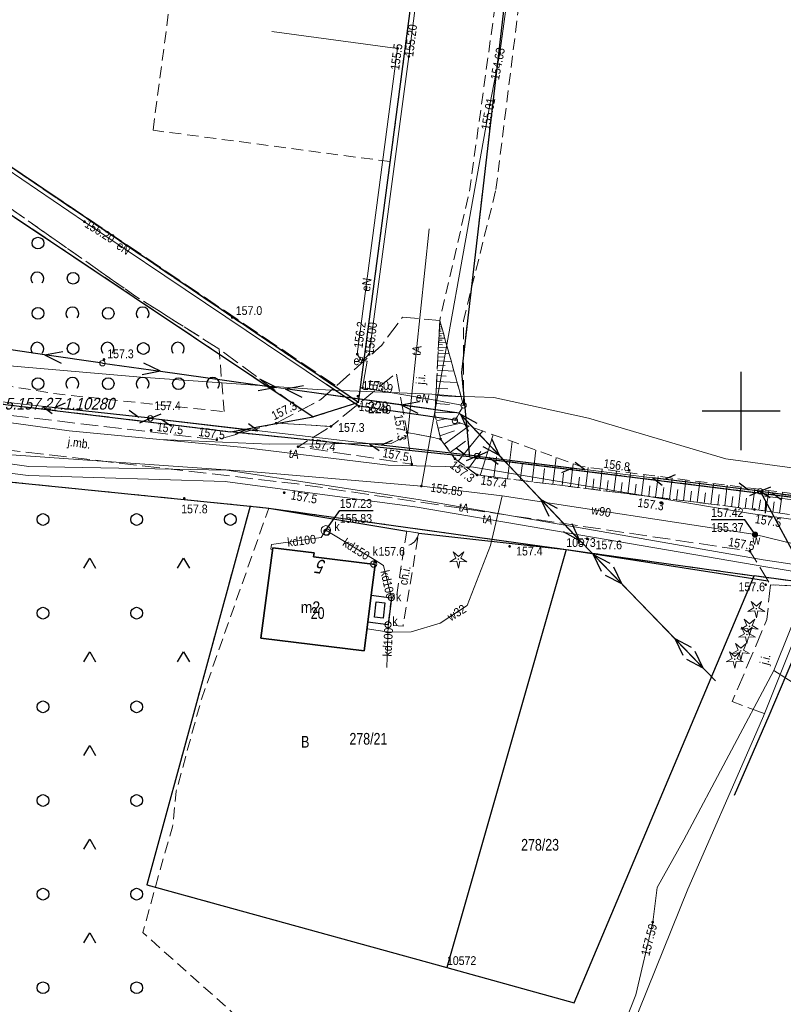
# Model space of a CAD drawing. Header units: metres. Extents: x 5548743 to 5556416, y 5707500 to 5714000.
# Tile 72 of 203: x 5554908 to 5555005, y 5709124 to 5709250. Entities that reach past the tile are written whole.
import ezdxf
from ezdxf.enums import TextEntityAlignment as Align

# ---------------------------------------------------------------- set-up
doc = ezdxf.new("R2010")
doc.units = ezdxf.units.M
doc.header["$MEASUREMENT"] = 0
for name, pattern in [('1.5_0.75', [2.25, 1.5, -0.75]), ('2.25_0.75', [3, 2.25, -0.75]), ('219-1000', [0]), ('otof_1000', [0]), ('suep_nn_1000', [0]), ('supp_1000', [1.25, 0.625, -0.625]), ('sutp_1000', [0])]:
    doc.linetypes.add(name, pattern=pattern)
doc.layers.get('0').update_dxf_attribs({"color": 2, "linetype": 'CONTINUOUS', "lineweight": 5})
for name, color, linetype in [('000 Inne (niezydentyfikowane)', 7, 'CONTINUOUS'), ('202-punkt graniczny-Atr104', 7, 'CONTINUOUS'), ('210-oznaczenie konturu użytku gruntowego', 7, 'CONTINUOUS'), ('211-numer działki ewidencyjnej', 7, 'CONTINUOUS'), ('217-kontur klasyfikacyjny', 7, 'CONTINUOUS'), ('218-kontur użytku gruntowego', 7, 'CONTINUOUS'), ('219-działka ewidencyjna', 7, 'CONTINUOUS'), ('238-Punkt adresowy budynku', 7, 'CONTINUOUS'), ('312-budynek ewidencyjny', 7, 'CONTINUOUS'), ('312-oznaczenie budynku ewidencyjnego', 7, 'CONTINUOUS'), ('312-oznaczenie budynku ewidencyjnego-Atr117', 7, 'CONTINUOUS'), ('chodnik', 7, 'CONTINUOUS'), ('chodnik-Atr17', 7, 'CONTINUOUS'), ('drzewo iglaste', 7, 'CONTINUOUS'), ('elektroenergetyczne urządzenie techniczne', 7, 'CONTINUOUS'), ('elektroenergetyczne urządzenie techniczne-Atr17', 7, 'CONTINUOUS'), ('furtka', 7, 'CONTINUOUS'), ('jezdnia', 7, 'CONTINUOUS'), ('jezdnia-Atr17', 7, 'CONTINUOUS'), ('obudowa ochronna przewodu', 7, 'CONTINUOUS'), ('ogrodzenie trwałe', 7, 'CONTINUOUS'), ('pikieta naturalna', 7, 'CONTINUOUS'), ('pikieta naturalna-Atr2', 7, 'CONTINUOUS'), ('przewód elektroenergetyczny niskiego napięcia', 7, 'CONTINUOUS'), ('przewód elektroenergetyczny podziemny', 7, 'CONTINUOUS'), ('przewód elektroenergetyczny podziemny-Atr1', 7, 'CONTINUOUS'), ('przewód kanalizacyjny', 7, 'CONTINUOUS'), ('przewód kanalizacyjny-Atr1', 7, 'CONTINUOUS'), ('przewód telekomunikacyjny napowietrzny', 7, 'CONTINUOUS'), ('przewód telekomunikacyjny podziemny', 7, 'CONTINUOUS'), ('przewód telekomunikacyjny podziemny-Atr1', 7, 'CONTINUOUS'), ('przewód wodociągowy', 7, 'CONTINUOUS'), ('przewód wodociągowy-Atr1', 7, 'CONTINUOUS'), ('rzedna', 7, 'CONTINUOUS'), ('rzedna-Atr2', 7, 'CONTINUOUS'), ('rzedna-Atr3', 7, 'CONTINUOUS'), ('skarpa nieumocniona', 7, 'CONTINUOUS'), ('studnia kanalizacyjna', 7, 'CONTINUOUS'), ('Szczegółowa osnowa geodezyjna pozioma-Atr103', 7, 'CONTINUOUS'), ('słup przewodów napowietrznych', 7, 'CONTINUOUS'), ('telekomunikacyjne urządzenie techniczne', 7, 'CONTINUOUS'), ('teren zalesiony', 7, 'CONTINUOUS'), ('weranda lub ganek', 7, 'CONTINUOUS'), ('Wstawianie ramki sekcyjnej z opisem', 7, 'CONTINUOUS'), ('właz do komory lub kanału - okrągły', 7, 'CONTINUOUS'), ('właz do komory lub kanału - okrągły-Atr17', 7, 'CONTINUOUS'), ('zadrzewienie  zakrzewienie', 7, 'CONTINUOUS'), ('zasuwa lub zawór', 7, 'CONTINUOUS'), ('zasuwa lub zawór-Atr17', 7, 'CONTINUOUS')]:
    doc.layers.add(name, color=color, linetype=linetype)
doc.styles.get("Standard").update_dxf_attribs({"font": 'Working1250', "width": 0.75})
doc.linetypes.add('902-1000', pattern='A,5,0,[1,ksztalty.shx,S=1,R=0,X=0,Y=0],5', length=10)

# ---------------------------------------------------------------- blocks, each defined once
blk = doc.blocks.new('SUTP')
at = {"color": 0, "linetype": 'Continuous'}
for p, q in [((0, 0), (1.299, 0.75)), ((0, 0), (13.848, 0)), ((2.799, -0.75), (1.5, 0)), ((11.049, -0.75), (12.348, 0)), ((13.848, 0), (12.549, 0.75))]:
    blk.add_line(p, q, dxfattribs=at)
blk = doc.blocks.new('SUEP1')
at = {"color": 0, "linetype": 'Continuous'}
for p, q in [((0, 0), (7.5, 0)), ((7.5, 0), (5.25, 0.75)), ((7.5, 0), (5.25, -0.75)), ((7.5, 0), (22.5, 0)), ((22.5, 0), (20.25, 0.75)), ((22.5, 0), (20.25, -0.75))]:
    blk.add_line(p, q, dxfattribs=at)
blk = doc.blocks.new('OTZK1')
at = {"color": 0, "linetype": 'Continuous'}
blk.add_circle((0, 0), 0.75, dxfattribs=at)
blk = doc.blocks.new('OTZK2')
at = {"color": 0, "linetype": 'Continuous'}
blk.add_arc((0, 0), 0.825, 318.85, 221.162, dxfattribs=at)
blk = doc.blocks.new('US15')
at = {"color": 0, "linetype": 'Continuous', "lineweight": 13}
blk.add_circle((0, 0), 0.35, dxfattribs=at)
blk = doc.blocks.new('PW01')
at = {"linetype": 'Continuous', "lineweight": 13}
h = blk.add_hatch(color=0, dxfattribs=at)
edge = h.paths.add_edge_path()
edge.add_arc((0, 0), 0.18, 0, 360)
blk = doc.blocks.new('US22')
at = {"color": 0, "linetype": 'Continuous', "lineweight": 0}
blk.add_circle((0, 0), 0.4, dxfattribs=at)
blk = doc.blocks.new('OK04')
at = {"color": 0, "linetype": 'Continuous', "lineweight": 0}
blk.add_arc((2, 0), 2, 120, 180, dxfattribs=at)
blk = doc.blocks.new('SM05')
at = {"color": 0, "linetype": 'Continuous', "lineweight": 13}
blk.add_circle((0, 0), 0.35, dxfattribs=at)
blk = doc.blocks.new('OP011')
at = {"linetype": 'Continuous', "lineweight": 13}
h = blk.add_hatch(color=0, dxfattribs=at)
edge = h.paths.add_edge_path()
edge.add_arc((0, 0), 0.1, 0, 360)
at = {"color": 0, "linetype": 'Continuous', "lineweight": 13}
for p, q in [((-1.099, -0.357), (-0.324, 0.105)), ((-0.324, 0.105), (-0.679, 0.935)), ((-0.679, 0.935), (0, 0.341)), ((0, 0.341), (0.679, 0.935)), ((0.679, 0.935), (0.324, 0.105)), ((0.324, 0.105), (1.099, -0.357)), ((-0.2, -0.275), (-1.099, -0.357)), ((-0.2, -0.275), (0, -1.155)), ((0, -1.155), (0.2, -0.275)), ((1.099, -0.357), (0.2, -0.275))]:
    blk.add_line(p, q, dxfattribs=at)
blk = doc.blocks.new('US25')
at = {"linetype": 'Continuous', "lineweight": 13}
h = blk.add_hatch(color=0, dxfattribs=at)
edge = h.paths.add_edge_path()
edge.add_arc((0, 0), 0.4, 0, 360)
blk = doc.blocks.new('OTZK3')
at = {"color": 0, "linetype": 'Continuous'}
for p, q in [((-0.75, -0.433), (0, 0.866)), ((0, 0.866), (0.75, -0.433))]:
    blk.add_line(p, q, dxfattribs=at)
blk = doc.blocks.new('RAMKA1000K')
at = {"color": 0}
for p, q in [((600, 195), (600, 205)), ((595, 200), (605, 200))]:
    blk.add_line(p, q, dxfattribs=at)

msp = doc.modelspace()

# ---------------------------------------------------------------- linework, layer by layer
at = {"layer": '000 Inne (niezydentyfikowane)', "color": 252, "linetype": 'Continuous', "lineweight": 18, "flags": 128}
for points in [[(5554961.34, 5709210.52), (5554961.71, 5709210.5)], [(5554961.36, 5709210.81), (5554961.49, 5709210.8)], [(5554961.37, 5709211.1), (5554961.54, 5709211.09)], [(5554961.27, 5709209.09), (5554961.69, 5709209.07)], [(5554961.28, 5709209.35), (5554962.04, 5709209.31)], [(5554961.3, 5709209.64), (5554961.63, 5709209.63)], [(5554961.31, 5709209.93), (5554961.87, 5709209.9)], [(5554961.33, 5709210.23), (5554961.56, 5709210.21)], [(5554961.22, 5709208.17), (5554962.37, 5709208.11)], [(5554961.24, 5709208.51), (5554961.76, 5709208.48)], [(5554961.25, 5709208.81), (5554962.19, 5709208.76)], [(5554961.16, 5709206.93), (5554961.94, 5709206.89)], [(5554961.18, 5709207.39), (5554962.6, 5709207.31)], [(5554961.2, 5709207.8), (5554961.84, 5709207.77)], [(5554961.1, 5709205.86), (5554962.07, 5709205.81)], [(5554961.13, 5709206.42), (5554962.87, 5709206.33)], [(5554961.03, 5709204.54), (5554962.22, 5709204.48)], [(5554961.07, 5709205.23), (5554963.21, 5709205.12)], [(5554960.95, 5709202.93), (5554962.41, 5709202.85)], [(5554960.99, 5709203.78), (5554963.62, 5709203.64)], [(5554960.9, 5709201.98), (5554964.13, 5709201.81)], [(5554960.84, 5709200.94), (5554962.64, 5709200.85)], [(5554960.78, 5709199.78), (5554963.93, 5709199.82)], [(5554960.96, 5709198.73), (5554962.31, 5709199.04)], [(5554961.17, 5709197.78), (5554964.11, 5709198.46)], [(5554961.97, 5709195.75), (5554965.16, 5709198.08)], [(5554961.4, 5709196.82), (5554963.27, 5709197.45)], [(5554963.75, 5709193.58), (5554966.91, 5709197.44)], [(5554966.55, 5709191.75), (5554968.23, 5709196.96)], [(5554962.74, 5709194.7), (5554964.68, 5709196.12)], [(5554970.08, 5709191.32), (5554970.67, 5709196.08)], [(5554965.07, 5709192.62), (5554966.65, 5709194.79)], [(5554968.34, 5709191.53), (5554968.66, 5709194.11)], [(5554973.21, 5709190.93), (5554973.71, 5709194.97)], [(5554975.87, 5709190.59), (5554976.3, 5709194.03)], [(5554971.7, 5709191.11), (5554971.97, 5709193.31)], [(5554978.14, 5709190.31), (5554978.5, 5709193.23)], [(5554980.07, 5709190.07), (5554980.4, 5709192.77)], [(5554974.59, 5709190.75), (5554974.82, 5709192.62)], [(5554977.05, 5709190.45), (5554977.25, 5709192.03)], [(5554979.14, 5709190.19), (5554979.31, 5709191.54)], [(5554981.88, 5709189.85), (5554982.21, 5709192.54)], [(5554983.67, 5709189.62), (5554984.01, 5709192.31)], [(5554985.47, 5709189.4), (5554985.8, 5709192.08)], [(5554987.25, 5709189.18), (5554987.59, 5709191.85)], [(5554989.04, 5709188.96), (5554989.37, 5709191.62)], [(5554980.98, 5709189.96), (5554981.14, 5709191.31)], [(5554982.78, 5709189.73), (5554982.94, 5709191.08)], [(5554984.57, 5709189.51), (5554984.74, 5709190.85)], [(5554986.36, 5709189.29), (5554986.53, 5709190.63)], [(5554988.15, 5709189.07), (5554988.31, 5709190.4)], [(5554989.93, 5709188.84), (5554990.09, 5709190.18)], [(5554990.82, 5709188.73), (5554991.15, 5709191.4)], [(5554992.59, 5709188.51), (5554992.92, 5709191.17)], [(5554994.36, 5709188.29), (5554994.69, 5709190.94)], [(5554996.13, 5709188.07), (5554996.46, 5709190.72)], [(5554997.89, 5709187.85), (5554998.22, 5709190.49)], [(5554999.65, 5709187.64), (5554999.97, 5709190.27)], [(5554991.7, 5709188.62), (5554991.87, 5709189.95)], [(5554993.48, 5709188.4), (5554993.64, 5709189.73)], [(5554995.25, 5709188.18), (5554995.41, 5709189.51)], [(5554997.01, 5709187.96), (5554997.17, 5709189.28)], [(5554998.77, 5709187.74), (5554998.93, 5709189.06)], [(5555001.4, 5709187.42), (5555001.73, 5709190.04)], [(5555003.15, 5709187.17), (5555003.52, 5709189.81)], [(5555004.91, 5709186.93), (5555005.28, 5709189.59)], [(5555000.52, 5709187.53), (5555000.69, 5709188.84)], [(5555002.27, 5709187.3), (5555002.46, 5709188.61)], [(5555004.03, 5709187.05), (5555004.21, 5709188.37)]]:
    msp.add_lwpolyline(points, dxfattribs=at)
at = {"layer": '217-kontur klasyfikacyjny', "color": 3, "linetype": '1.5_0.75', "lineweight": 18, "flags": 128}
for points in [[(5554978.52, 5709328.4), (5554964.19, 5709204.95)], [(5554924.67, 5709235.97), (5554929.44, 5709272.15)], [(5554881.24, 5709248.35), (5554950.97, 5709201.09)], [(5554955.05, 5709231.95), (5554924.67, 5709235.97)], [(5554950.97, 5709201.09), (5554955.05, 5709231.95)], [(5554964.19, 5709204.95), (5554965.22, 5709194.14)], [(5554965.22, 5709194.14), (5555163.75, 5709169.32)]]:
    msp.add_lwpolyline(points, dxfattribs=at)
at = {"layer": '218-kontur użytku gruntowego', "color": 70, "linetype": '1.5_0.75', "lineweight": 18, "flags": 128}
for points in [[(5554978.52, 5709328.4), (5554964.19, 5709204.95)], [(5554964.19, 5709204.95), (5554978.52, 5709328.4)], [(5554924.67, 5709235.97), (5554929.44, 5709272.15)], [(5554959.83, 5709268.14), (5554955.05, 5709231.95)], [(5554945.19, 5709199.24), (5554845.6, 5709265.89)], [(5554845.6, 5709265.89), (5554945.19, 5709199.24)], [(5554950.97, 5709201.09), (5554881.24, 5709248.35)], [(5554881.24, 5709248.35), (5554950.97, 5709201.09)], [(5554955.05, 5709231.95), (5554924.67, 5709235.97)], [(5554950.97, 5709201.09), (5554955.05, 5709231.95)], [(5554955.05, 5709231.95), (5554950.97, 5709201.09)], [(5554767.23, 5709217.68), (5554934.6, 5709197.33)], [(5554934.6, 5709197.33), (5554767.23, 5709217.68)], [(5554964.19, 5709204.95), (5554965.22, 5709194.14)], [(5554965.22, 5709194.14), (5554964.19, 5709204.95)], [(5554945.19, 5709199.24), (5554950.97, 5709201.09)], [(5554950.97, 5709201.09), (5554945.19, 5709199.24)], [(5554934.6, 5709197.33), (5554945.19, 5709199.24)], [(5554945.19, 5709199.24), (5554934.6, 5709197.33)], [(5554934.6, 5709197.33), (5554965.22, 5709194.14)], [(5554965.22, 5709194.14), (5554934.6, 5709197.33)], [(5554937.11, 5709187.8), (5554857.11, 5709195.87)], [(5554857.11, 5709195.87), (5554937.11, 5709187.8)], [(5554965.22, 5709194.14), (5555163.75, 5709169.32)], [(5555163.75, 5709169.32), (5554965.22, 5709194.14)], [(5554937.11, 5709187.8), (5554923.89, 5709139.29)], [(5554923.89, 5709139.29), (5554937.11, 5709187.8)], [(5554939.49, 5709187.55), (5554937.11, 5709187.8)], [(5554937.11, 5709187.8), (5554939.49, 5709187.55)], [(5554977.6, 5709182.24), (5554939.49, 5709187.55)], [(5554939.49, 5709187.55), (5554977.6, 5709182.24)], [(5554962.31, 5709128.68), (5554977.6, 5709182.24)], [(5554977.6, 5709182.24), (5554962.31, 5709128.68)], [(5555001.68, 5709178.88), (5554977.6, 5709182.24)], [(5554977.6, 5709182.24), (5555001.68, 5709178.88)], [(5555010.39, 5709177.67), (5555001.68, 5709178.88)], [(5555001.68, 5709178.88), (5555010.39, 5709177.67)], [(5554923.89, 5709139.29), (5554962.31, 5709128.68)], [(5554962.31, 5709128.68), (5554923.89, 5709139.29)]]:
    msp.add_lwpolyline(points, dxfattribs=at)
at = {"layer": '219-działka ewidencyjna', "color": 94, "linetype": '219-1000', "lineweight": 30, "flags": 128}
for points in [[(5554982.08, 5709359.15), (5554964.19, 5709204.95)], [(5554950.97, 5709201.09), (5554959.83, 5709268.14)], [(5554845.6, 5709265.89), (5554945.19, 5709199.24)], [(5554950.97, 5709201.09), (5554881.24, 5709248.35)], [(5554767.23, 5709217.68), (5554934.6, 5709197.33)], [(5554964.19, 5709204.95), (5554965.22, 5709194.14)], [(5554950.97, 5709201.09), (5554945.19, 5709199.24)], [(5554934.6, 5709197.33), (5554945.19, 5709199.24)], [(5554965.22, 5709194.14), (5554934.6, 5709197.33)], [(5554857.11, 5709195.87), (5554937.11, 5709187.8)], [(5554965.22, 5709194.14), (5555197.48, 5709165.1)], [(5554937.11, 5709187.8), (5554923.89, 5709139.29)], [(5554937.11, 5709187.8), (5554939.49, 5709187.55)], [(5554939.49, 5709187.55), (5554977.6, 5709182.24)], [(5554977.6, 5709182.24), (5554962.31, 5709128.68)], [(5554977.6, 5709182.24), (5555001.68, 5709178.88)], [(5554978.61, 5709124.18), (5555001.68, 5709178.88)], [(5555010.39, 5709177.67), (5555001.68, 5709178.88)], [(5554923.89, 5709139.29), (5554962.31, 5709128.68)], [(5554962.31, 5709128.68), (5554978.61, 5709124.18)]]:
    msp.add_lwpolyline(points, dxfattribs=at)
at = {"layer": '312-budynek ewidencyjny', "color": 252, "linetype": 'Continuous', "lineweight": 35, "flags": 128}
for points in [[(5554938.49, 5709170.89), (5554940, 5709182.46)], [(5554940, 5709182.46), (5554945.29, 5709181.82)], [(5554945.29, 5709181.82), (5554945.22, 5709181.31)], [(5554945.22, 5709181.31), (5554953.14, 5709180.35)], [(5554953.14, 5709180.35), (5554952.62, 5709176.39)], [(5554952.62, 5709176.39), (5554952.18, 5709172.93)], [(5554952.18, 5709172.93), (5554951.7, 5709169.29)], [(5554951.7, 5709169.29), (5554938.49, 5709170.89)]]:
    msp.add_lwpolyline(points, dxfattribs=at)
at = {"layer": 'chodnik', "color": 252, "linetype": '1.5_0.75', "lineweight": 18, "flags": 128}
for points in [[(5554968.59, 5709228.39), (5554971.97, 5709255.59), (5554976.04, 5709287.49), (5554980.51, 5709324.88), (5554984.73, 5709362.67), (5554989.67, 5709404.1), (5554995.69, 5709455.32), (5555001.59, 5709498.55), (5555004.77, 5709524.93), (5555009.08, 5709556.57), (5555013.75, 5709587.78), (5555010.66, 5709588.18), (5555005.75, 5709550.8), (5555000.08, 5709505.62), (5554989.07, 5709419.07), (5554983.06, 5709373.87), (5554980.68, 5709350.31), (5554977.94, 5709328.19), (5554971.79, 5709275.89), (5554965.19, 5709228.08), (5554961.4, 5709211.6), (5554964.44, 5709200.72), (5554964.43, 5709211.58)], [(5554957.16, 5709184.59), (5554955.81, 5709176), (5554955.2, 5709176.08), (5554954.76, 5709172.59), (5554956.69, 5709172.41), (5554958.7, 5709184.35)]]:
    msp.add_lwpolyline(points, close=True, dxfattribs=at)
at = {"layer": 'elektroenergetyczne urządzenie techniczne', "color": 1, "linetype": 'Continuous', "lineweight": 18, "flags": 128}
msp.add_lwpolyline([(5554951.04, 5709206.29), (5554951.23, 5709206.91), (5554951.55, 5709206.82), (5554951.33, 5709206.17)], close=True, dxfattribs=at)
at = {"layer": 'furtka', "color": 252, "linetype": 'otof_1000', "lineweight": 18, "flags": 128}
msp.add_lwpolyline([(5554958.7, 5709184.35), (5554957.16, 5709184.59)], dxfattribs=at)
at = {"layer": 'jezdnia', "color": 252, "linetype": '2.25_0.75', "lineweight": 18, "flags": 128}
for points in [[(5554793.8, 5709300.1), (5554806.01, 5709292.03), (5554810.58, 5709290.58), (5554825.91, 5709278.96), (5554845.6, 5709265.89), (5554880.12, 5709243.51), (5554902.34, 5709228.83), (5554922.48, 5709214.67), (5554933.13, 5709207.95), (5554943.68, 5709200.14), (5554946.17, 5709201.46), (5554948.12, 5709203.2), (5554881.24, 5709248.35), (5554827.94, 5709282.97), (5554810.05, 5709296.6), (5554795.08, 5709306.35)], [(5554717.46, 5709221.61), (5554716.96, 5709216.34), (5554728.64, 5709215.67), (5554775.93, 5709210.62), (5554782.05, 5709209.96), (5554826.5, 5709205.74), (5554878.37, 5709198.24), (5554943.14, 5709190.66), (5555001.12, 5709182.04), (5555003.76, 5709177.73), (5555010.54, 5709177.44), (5555013.5, 5709180.41), (5555057.53, 5709174.57), (5555076.46, 5709171.71), (5555082.17, 5709172.29), (5555083.25, 5709176.06), (5555059.01, 5709179.27), (5555001.7, 5709187.38), (5554966.18, 5709191.8), (5554963.34, 5709193.88), (5554961.49, 5709196.41), (5554957.2, 5709197.24), (5554957.81, 5709193.2), (5554943.24, 5709195.42), (5554947.46, 5709198.02), (5554940.45, 5709198.43), (5554932.83, 5709196.31), (5554879.01, 5709202.67), (5554826.73, 5709209.45), (5554775.98, 5709215.02), (5554763.05, 5709216.14), (5554728.6, 5709219.93)], [(5554940.45, 5709198.43), (5554947.46, 5709198.02), (5554955.82, 5709204.87), (5554957.2, 5709197.24), (5554961.49, 5709196.41), (5554960.77, 5709199.54), (5554961.4, 5709211.6), (5554956.63, 5709212.04), (5554953.96, 5709208.42), (5554948.12, 5709203.2), (5554946.17, 5709201.46), (5554943.68, 5709200.14)], [(5555003.76, 5709177.73), (5555003.27, 5709173.28), (5554998.86, 5709162.77), (5555003.6, 5709160.98), (5555010.54, 5709177.44)]]:
    msp.add_lwpolyline(points, close=True, dxfattribs=at)
at = {"layer": 'obudowa ochronna przewodu', "color": 252, "linetype": 'Continuous', "lineweight": 25, "flags": 128}
msp.add_lwpolyline([(5554963.66, 5709198.78), (5554951.04, 5709200.6), (5554946.89, 5709203.39)], dxfattribs=at)
msp.add_lwpolyline([(5554963.66, 5709198.78), (5554951.04, 5709200.6), (5554946.89, 5709203.39)], dxfattribs=at)
at = {"layer": 'ogrodzenie trwałe', "color": 252, "linetype": '902-1000', "lineweight": 25, "flags": 128}
for points in [[(5554767.49, 5709206.27), (5554857.11, 5709195.87), (5554937.11, 5709187.8), (5554939.49, 5709187.55)], [(5554939.49, 5709187.55), (5554957.16, 5709184.59)], [(5554958.7, 5709184.35), (5554977.6, 5709182.24), (5555003.43, 5709178.26)], [(5554999.12, 5709150.76), (5555003.6, 5709160.98), (5555006.49, 5709167.82)]]:
    msp.add_lwpolyline(points, dxfattribs=at)
at = {"layer": 'przewód elektroenergetyczny niskiego napięcia', "color": 1, "linetype": 'suep_nn_1000', "lineweight": 18, "flags": 128}
for points in [[(5554918.2, 5709206.12), (5554877.9, 5709212.07)], [(5554918.2, 5709206.12), (5554877.9, 5709212.07)], [(5554963.89, 5709199.73), (5554918.2, 5709206.12)], [(5554963.89, 5709199.73), (5554918.2, 5709206.12)], [(5554963.89, 5709199.73), (5554979.5, 5709183.23)], [(5554963.89, 5709199.73), (5554979.5, 5709183.23)], [(5554979.5, 5709183.23), (5554996.69, 5709165.44)], [(5554996.69, 5709165.44), (5554979.5, 5709183.23)], [(5554979.5, 5709183.23), (5554996.69, 5709165.44)], [(5554996.69, 5709165.44), (5554979.5, 5709183.23)]]:
    msp.add_lwpolyline(points, dxfattribs=at)
at = {"layer": 'przewód elektroenergetyczny podziemny', "color": 1, "linetype": 'Continuous', "lineweight": 18, "flags": 128}
for points in [[(5554951.46, 5709206.44), (5554952.35, 5709207.26), (5554957.43, 5709245.42), (5554964.05, 5709296.02), (5554966.48, 5709314.93), (5554966.11, 5709315.49)], [(5554951.46, 5709206.44), (5554952.35, 5709207.26), (5554957.43, 5709245.42), (5554964.05, 5709296.02), (5554966.48, 5709314.93), (5554966.11, 5709315.49)], [(5554963.66, 5709198.78), (5554951.04, 5709200.6), (5554946.89, 5709203.39), (5554915.9, 5709224.25), (5554905.87, 5709231.06), (5554880.73, 5709248.29), (5554880.85, 5709248.58), (5554880.89, 5709248.72)], [(5554963.66, 5709198.78), (5554951.04, 5709200.6), (5554946.89, 5709203.39), (5554915.9, 5709224.25), (5554905.87, 5709231.06), (5554880.73, 5709248.29), (5554880.85, 5709248.58), (5554880.89, 5709248.72)], [(5554939.9, 5709248.64), (5554955.99, 5709246.45), (5554950.83, 5709207.28), (5554951.29, 5709206.56), (5554951.28, 5709206.54)], [(5554939.9, 5709248.64), (5554955.99, 5709246.45), (5554950.83, 5709207.28), (5554951.29, 5709206.56), (5554951.28, 5709206.54)], [(5554951.28, 5709206.54), (5554951.44, 5709206.47), (5554952.08, 5709206.38), (5554951.5, 5709202.97), (5554960.35, 5709201.49), (5554964.44, 5709200.72)], [(5554951.28, 5709206.54), (5554951.44, 5709206.47), (5554952.08, 5709206.38), (5554951.5, 5709202.97), (5554960.35, 5709201.49), (5554964.44, 5709200.72)]]:
    msp.add_lwpolyline(points, dxfattribs=at)
at = {"layer": 'przewód kanalizacyjny', "color": 34, "linetype": 'Continuous', "lineweight": 18, "flags": 128}
for points in [[(5554939.97, 5709182.26), (5554939.77, 5709182.29), (5554939.85, 5709182.89), (5554946.2, 5709183.79), (5554946.8, 5709184.71)], [(5554953.01, 5709180.96), (5554946.8, 5709184.71)], [(5554953.01, 5709180.96), (5554952.94, 5709180.38)], [(5554955.2, 5709176.08), (5554954.18, 5709180.19), (5554953.01, 5709180.96)], [(5554954.78, 5709172.62), (5554954.6, 5709167.12)]]:
    msp.add_lwpolyline(points, dxfattribs=at)
at = {"layer": 'przewód telekomunikacyjny napowietrzny', "color": 30, "linetype": 'sutp_1000', "lineweight": 18, "flags": 128}
for points in [[(5554878.95, 5709204.08), (5554924.33, 5709199.06)], [(5554878.95, 5709204.08), (5554924.33, 5709199.06)], [(5554924.33, 5709199.06), (5554966.17, 5709194.22)], [(5554924.33, 5709199.06), (5554966.17, 5709194.22)], [(5554966.17, 5709194.22), (5555002.43, 5709189.71)], [(5555002.43, 5709189.71), (5554966.17, 5709194.22)], [(5554966.17, 5709194.22), (5555002.43, 5709189.71)], [(5555002.43, 5709189.71), (5554966.17, 5709194.22)], [(5555044.94, 5709184.26), (5555002.43, 5709189.71)], [(5555002.43, 5709189.71), (5555044.94, 5709184.26)], [(5555002.43, 5709189.71), (5555017.06, 5709162.49)]]:
    msp.add_lwpolyline(points, dxfattribs=at)
at = {"layer": 'przewód telekomunikacyjny podziemny', "color": 30, "linetype": 'Continuous', "lineweight": 18, "flags": 128}
for points in [[(5554714.62, 5709222.85), (5554716.35, 5709223.34), (5554745.1, 5709219.5), (5554764.82, 5709216.92), (5554770.56, 5709217.66), (5554777.19, 5709218.29), (5554788.73, 5709219.69), (5554793.34, 5709219.63), (5554808.74, 5709217.27), (5554823.94, 5709215.39), (5554837.22, 5709214.14), (5554847.57, 5709213.09), (5554863.12, 5709211.32), (5554890.92, 5709207.12), (5554923.12, 5709204.33), (5554945.68, 5709202.75), (5554960.36, 5709202.17), (5554963.47, 5709201.9), (5554968.33, 5709201.71)], [(5554714.62, 5709222.85), (5554716.35, 5709223.34), (5554745.1, 5709219.5), (5554764.82, 5709216.92), (5554770.56, 5709217.66), (5554777.19, 5709218.29), (5554788.73, 5709219.69), (5554793.34, 5709219.63), (5554808.74, 5709217.27), (5554823.94, 5709215.39), (5554837.22, 5709214.14), (5554847.57, 5709213.09), (5554863.12, 5709211.32), (5554890.92, 5709207.12), (5554923.12, 5709204.33), (5554945.68, 5709202.75), (5554960.36, 5709202.17), (5554963.47, 5709201.9), (5554968.33, 5709201.71)], [(5554925.56, 5709196.35), (5554939.6, 5709195.73), (5554955.15, 5709195.82), (5554957.28, 5709196.88), (5554960.04, 5709223.33)], [(5554925.56, 5709196.35), (5554939.6, 5709195.73), (5554955.15, 5709195.82), (5554957.28, 5709196.88), (5554960.04, 5709223.33)], [(5554925.56, 5709196.35), (5554913.94, 5709197.47), (5554852.96, 5709205.89), (5554828.91, 5709209.01), (5554789.82, 5709213.85), (5554763.3, 5709216.16), (5554727.66, 5709221.01), (5554714.2, 5709222.86)], [(5554714.01, 5709216.59), (5554713.9, 5709215.42), (5554727.27, 5709213.85), (5554762.04, 5709209.65), (5554789.46, 5709206.89), (5554828.23, 5709202.12), (5554850.71, 5709199.22), (5554908.67, 5709191.73), (5554933.91, 5709190.97), (5554958.48, 5709187.69), (5555003.43, 5709179.99), (5555037.45, 5709174.45), (5555074.43, 5709169.6)], [(5554714.01, 5709216.59), (5554727.68, 5709215.19), (5554762.17, 5709211.02), (5554789.45, 5709208.5), (5554828.27, 5709204.42), (5554851.1, 5709201.05), (5554908.76, 5709192.88), (5554934.14, 5709192.42), (5554958.65, 5709188.65), (5555002.81, 5709180.94), (5555037.7, 5709175.74), (5555074.67, 5709170.26)], [(5554968.33, 5709201.71), (5554980.45, 5709199.09), (5554998.01, 5709193.86), (5555022.85, 5709190.51), (5555059.02, 5709186.55), (5555092.36, 5709181.86)], [(5554925.56, 5709196.35), (5554935.93, 5709195.35), (5554954.79, 5709193.04), (5554965.71, 5709192.82)], [(5554925.56, 5709196.35), (5554935.93, 5709195.35), (5554954.79, 5709193.04), (5554965.71, 5709192.82)], [(5554965.71, 5709192.82), (5555001.2, 5709186.87), (5555039.33, 5709181.53), (5555076.66, 5709177.03)], [(5554965.71, 5709192.82), (5555001.2, 5709186.87), (5555039.33, 5709181.53), (5555076.66, 5709177.03)], [(5555002.43, 5709189.71), (5555002.76, 5709189.15), (5555013.24, 5709187.71), (5555009.58, 5709177.79), (5555002.86, 5709160.89), (5555001.59, 5709157.97), (5554993.16, 5709138.72), (5554978.67, 5709102.73), (5554976.65, 5709098.04)]]:
    msp.add_lwpolyline(points, dxfattribs=at)
at = {"layer": 'przewód wodociągowy', "color": 5, "linetype": 'Continuous', "lineweight": 18, "flags": 128}
for points in [[(5554994.78, 5709449.24), (5554994.53, 5709443.14), (5554986.57, 5709390.91), (5554981.42, 5709347.23), (5554974.91, 5709292.13), (5554969.9, 5709251.78), (5554969.07, 5709245.86), (5554967.8, 5709239.23), (5554959.04, 5709190.38)], [(5554994.78, 5709449.24), (5554994.53, 5709443.14), (5554986.57, 5709390.91), (5554981.42, 5709347.23), (5554974.91, 5709292.13), (5554969.9, 5709251.78), (5554969.07, 5709245.86), (5554967.8, 5709239.23), (5554959.04, 5709190.38)], [(5554959.04, 5709190.38), (5554937.03, 5709192.26), (5554904.65, 5709194.53), (5554862.86, 5709200.97), (5554830.73, 5709205.41), (5554781.39, 5709210.41), (5554774.5, 5709211.14), (5554761.18, 5709212.2), (5554723.86, 5709216.19), (5554697.55, 5709218.93), (5554690.19, 5709218.76), (5554687.21, 5709193.04), (5554688.15, 5709180.99), (5554690.96, 5709170.79)], [(5554959.04, 5709190.38), (5554969.39, 5709189.12), (5555001.77, 5709184.16), (5555010.35, 5709182.08)], [(5554969.39, 5709189.12), (5554967.91, 5709182.77), (5554964.92, 5709175.07), (5554961.45, 5709172.82), (5554957.72, 5709171.7), (5554954.91, 5709171.67), (5554952.11, 5709172.08)], [(5554979.22, 5709066.75), (5554971.82, 5709074.73), (5554970.03, 5709079.41), (5554970.63, 5709085.61), (5554979.31, 5709106.92), (5554986.5, 5709125.21), (5554988.67, 5709134.51), (5554989.23, 5709138.93), (5554992.66, 5709145.04), (5555004.17, 5709166.76), (5555010.2, 5709181.73), (5555010.35, 5709182.08)], [(5555004.17, 5709166.76), (5555015.66, 5709159.44), (5555020.29, 5709157.12), (5555024.72, 5709154.22), (5555023.54, 5709151.35)]]:
    msp.add_lwpolyline(points, dxfattribs=at)
at = {"layer": 'rzedna-Atr2', "color": 252, "flags": 128}
for points in [[(5554946.8, 5709184.71), (5554948.58, 5709187.24), (5554952.863, 5709187.24)], [(5555001.77, 5709184.16), (5555000.48, 5709186.07), (5554996.15, 5709186.07)]]:
    msp.add_lwpolyline(points, dxfattribs=at)
at = {"layer": 'skarpa nieumocniona', "color": 252, "linetype": '1.5_0.75', "lineweight": 18, "flags": 128}
msp.add_lwpolyline([(5554961.4, 5709211.6), (5554960.77, 5709199.54), (5554961.49, 5709196.41), (5554963.34, 5709193.88), (5554966.18, 5709191.8), (5555001.7, 5709187.38), (5555059.01, 5709179.27), (5555083.25, 5709176.06), (5555121.43, 5709171.58), (5555200.24, 5709160.42), (5555208.2, 5709166.23), (5555212.58, 5709185.53), (5555210.51, 5709185.21), (5555205.64, 5709167.33), (5555173.19, 5709169.47), (5555014.3, 5709188.43), (5554979.42, 5709192.9), (5554963.33, 5709198.74), (5554964.44, 5709200.72)], close=True, dxfattribs=at)
msp.add_lwpolyline([(5554961.4, 5709211.6), (5554960.77, 5709199.54), (5554961.49, 5709196.41), (5554963.34, 5709193.88), (5554966.18, 5709191.8), (5555001.7, 5709187.38), (5555059.01, 5709179.27), (5555083.25, 5709176.06), (5555121.43, 5709171.58), (5555200.24, 5709160.42), (5555208.2, 5709166.23), (5555212.58, 5709185.53), (5555210.51, 5709185.21), (5555205.64, 5709167.33), (5555173.19, 5709169.47), (5555014.3, 5709188.43), (5554979.42, 5709192.9), (5554963.33, 5709198.74), (5554964.44, 5709200.72)], close=True, dxfattribs=at)
at = {"layer": 'studnia kanalizacyjna', "color": 34, "linetype": 'Continuous', "lineweight": 18, "flags": 128}
msp.add_lwpolyline([(5554946.78, 5709185.31), (5554946.88, 5709185.3), (5554946.99, 5709185.27), (5554947.09, 5709185.23), (5554947.18, 5709185.18), (5554947.25, 5709185.11), (5554947.31, 5709185.02), (5554947.35, 5709184.93), (5554947.39, 5709184.82), (5554947.4, 5709184.72), (5554947.39, 5709184.62), (5554947.36, 5709184.52), (5554947.32, 5709184.42), (5554947.27, 5709184.33), (5554947.2, 5709184.26), (5554947.11, 5709184.19), (5554947.02, 5709184.15), (5554946.91, 5709184.12), (5554946.81, 5709184.11), (5554946.71, 5709184.12), (5554946.61, 5709184.14), (5554946.51, 5709184.18), (5554946.42, 5709184.24), (5554946.35, 5709184.31), (5554946.28, 5709184.4), (5554946.24, 5709184.49), (5554946.21, 5709184.59), (5554946.2, 5709184.69), (5554946.21, 5709184.79), (5554946.23, 5709184.9), (5554946.27, 5709185), (5554946.33, 5709185.09), (5554946.4, 5709185.16), (5554946.49, 5709185.22), (5554946.59, 5709185.26), (5554946.68, 5709185.3)], close=True, dxfattribs=at)
at = {"layer": 'słup przewodów napowietrznych', "color": 252, "linetype": 'supp_1000', "lineweight": 18, "flags": 128}
msp.add_lwpolyline([(5554963.33, 5709198.74), (5554964.44, 5709200.72)], dxfattribs=at)
msp.add_lwpolyline([(5554963.33, 5709198.74), (5554964.44, 5709200.72)], dxfattribs=at)
at = {"layer": 'telekomunikacyjne urządzenie techniczne', "color": 30, "linetype": 'Continuous', "lineweight": 18, "flags": 128}
msp.add_lwpolyline([(5554951.04, 5709206.29), (5554951.23, 5709206.91), (5554951.55, 5709206.82), (5554951.33, 5709206.17)], close=True, dxfattribs=at)
at = {"layer": 'teren zalesiony', "color": 3, "linetype": '1.5_0.75', "lineweight": 18, "flags": 128}
msp.add_lwpolyline([(5554767.49, 5709206.27), (5554772.78, 5709181.8), (5554776.61, 5709167.89), (5554790.44, 5709124.91), (5554795.71, 5709127.71), (5554796.1, 5709122.9), (5554791.4, 5709120.25), (5554795.42, 5709095.54), (5554802.86, 5709050.38), (5554963.6, 5709049.01), (5554965.73, 5709064.25), (5554965.39, 5709079.34), (5554968.14, 5709086.47), (5554970.76, 5709097.04), (5554959.14, 5709101.21), (5554923.37, 5709133.18), (5554926.17, 5709143.33), (5554927.18, 5709146.74), (5554927.63, 5709151.29), (5554927.74, 5709151.67), (5554929.46, 5709157.94), (5554930.87, 5709163.06), (5554939.49, 5709187.55), (5554937.11, 5709187.8), (5554857.11, 5709195.87)], close=True, dxfattribs=at)
at = {"layer": 'weranda lub ganek', "color": 252, "linetype": 'Continuous'}
for p, q in [((5554952.18, 5709172.93), (5554952.62, 5709176.39)), ((5554952.62, 5709176.39), (5554955.2, 5709176.08)), ((5554953.019, 5709173.586), (5554953.27, 5709175.557)), ((5554953.27, 5709175.557), (5554954.365, 5709175.425)), ((5554954.365, 5709175.425), (5554954.126, 5709173.454)), ((5554955.2, 5709176.08), (5554954.78, 5709172.62)), ((5554954.78, 5709172.62), (5554952.18, 5709172.93)), ((5554954.126, 5709173.454), (5554953.019, 5709173.586))]:
    msp.add_line(p, q, dxfattribs=at)
at = {"layer": 'zadrzewienie  zakrzewienie', "color": 252, "linetype": '1.5_0.75', "lineweight": 18, "flags": 128}
msp.add_lwpolyline([(5554933.78, 5709199.92), (5554933.13, 5709207.95), (5554922.48, 5709214.67), (5554902.34, 5709228.83), (5554880.12, 5709243.51), (5554852.35, 5709260.03), (5554869.19, 5709207.49), (5554889.57, 5709205.94), (5554912.35, 5709202.18)], close=True, dxfattribs=at)

# ---------------------------------------------------------------- block references
at = {"layer": 'drzewo iglaste', "color": 94, "linetype": 'Continuous', "lineweight": 18}
for p in [(5554963.78, 5709181.02), (5555001.94, 5709174.67), (5555001.06, 5709172.4), (5555000.73, 5709171.36), (5554999.95, 5709169.27), (5554999.17, 5709168.2)]:
    msp.add_blockref('OP011', p, dxfattribs=at)
at = {"layer": 'furtka', "color": 252, "linetype": 'Continuous', "lineweight": 18, "rotation": 171.142}
msp.add_blockref('OK04', (5554958.7, 5709184.35), dxfattribs=at)
at = {"layer": 'pikieta naturalna', "color": 252, "linetype": 'Continuous', "lineweight": 13}
for p in [(5554934.82, 5709211.99), (5554918.39, 5709206.6), (5554950.91, 5709201.89), (5554924.1, 5709199.03), (5554940.45, 5709198.43), (5554947.46, 5709198.02), (5554924.43, 5709197.53), (5554932.83, 5709196.31), (5554957.2, 5709197.24), (5554961.49, 5709196.41), (5554943.24, 5709195.42), (5554963.34, 5709193.88), (5554957.81, 5709193.2), (5554966.18, 5709191.8), (5554985.65, 5709192.4), (5554928.67, 5709188.81), (5554941.47, 5709189.53), (5554989.76, 5709188.19), (5555001.7, 5709187.38), (5554970.34, 5709182.66), (5554980.27, 5709183.63), (5555001.12, 5709182.04), (5554953.19, 5709180.63), (5555003.13, 5709177.74)]:
    msp.add_blockref('PW01', p, dxfattribs=at)
at = {"layer": 'przewód elektroenergetyczny niskiego napięcia', "color": 1, "linetype": 'Continuous', "lineweight": 18}
for p, rotation in [((5554918.2, 5709206.12), 171.601), ((5554918.2, 5709206.12), 171.601), ((5554918.2, 5709206.12), 352.039), ((5554918.2, 5709206.12), 352.039), ((5554963.89, 5709199.73), 172.039), ((5554963.89, 5709199.73), 172.039), ((5554963.89, 5709199.73), 313.412), ((5554963.89, 5709199.73), 313.412), ((5554979.5, 5709183.23), 133.412), ((5554979.5, 5709183.23), 133.412), ((5554979.5, 5709183.23), 314.017), ((5554979.5, 5709183.23), 314.017), ((5554996.69, 5709165.44), 134.017), ((5554996.69, 5709165.44), 134.017)]:
    msp.add_blockref('SUEP1', p, dxfattribs=dict(at, rotation=rotation))
at = {"layer": 'przewód telekomunikacyjny napowietrzny', "color": 30, "linetype": 'Continuous', "lineweight": 18}
for p, rotation in [((5554924.33, 5709199.06), 173.688), ((5554924.33, 5709199.06), 173.688), ((5554924.33, 5709199.06), 353.401), ((5554924.33, 5709199.06), 353.401), ((5554966.17, 5709194.22), 173.401), ((5554966.17, 5709194.22), 173.401), ((5554966.17, 5709194.22), 352.91), ((5554966.17, 5709194.22), 352.91), ((5555002.43, 5709189.71), 172.91), ((5555002.43, 5709189.71), 172.91), ((5555002.43, 5709189.71), 352.6940000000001), ((5555002.43, 5709189.71), 298.257)]:
    msp.add_blockref('SUTP', p, dxfattribs=dict(at, rotation=rotation))
at = {"layer": 'rzedna', "color": 1, "linetype": 'Continuous', "lineweight": 18}
for p in [(5554955.99, 5709246.45), (5554955.99, 5709246.45), (5554957.43, 5709245.42), (5554957.43, 5709245.42), (5554915.9, 5709224.25), (5554915.9, 5709224.25), (5554950.83, 5709207.28), (5554950.83, 5709207.28), (5554952.35, 5709207.26), (5554952.35, 5709207.26), (5554951.5, 5709202.97), (5554951.5, 5709202.97), (5554951.04, 5709200.6), (5554951.04, 5709200.6)]:
    msp.add_blockref('PW01', p, dxfattribs=at)
at = {"layer": 'rzedna', "color": 5, "linetype": 'Continuous', "lineweight": 18}
for p in [(5554969.07, 5709245.86), (5554969.07, 5709245.86), (5554967.8, 5709239.23), (5554967.8, 5709239.23), (5554959.04, 5709190.38), (5555001.77, 5709184.16), (5554988.67, 5709134.51)]:
    msp.add_blockref('PW01', p, dxfattribs=at)
at = {"layer": 'rzedna', "color": 34, "linetype": 'Continuous', "lineweight": 18}
msp.add_blockref('PW01', (5554946.8, 5709184.71), dxfattribs=at)
at = {"layer": 'słup przewodów napowietrznych', "color": 252, "linetype": 'Continuous', "lineweight": 18}
for name, p in [('US15', (5554918.2, 5709206.12)), ('SM05', (5554964.44, 5709200.72)), ('SM05', (5554964.44, 5709200.72)), ('US15', (5554924.33, 5709199.06)), ('SM05', (5554963.33, 5709198.74)), ('SM05', (5554963.33, 5709198.74)), ('US15', (5554966.17, 5709194.22)), ('US15', (5555002.43, 5709189.71)), ('US15', (5554979.5, 5709183.23))]:
    msp.add_blockref(name, p, dxfattribs=at)
at = {"layer": 'teren zalesiony', "color": 3, "linetype": 'Continuous', "lineweight": 18}
for name, p in [('OTZK1', (5554910.576, 5709186.096)), ('OTZK1', (5554922.576, 5709186.096)), ('OTZK1', (5554934.576, 5709186.096)), ('OTZK3', (5554916.576, 5709180.276)), ('OTZK3', (5554928.576, 5709180.276)), ('OTZK1', (5554910.576, 5709174.096)), ('OTZK1', (5554922.576, 5709174.096)), ('OTZK3', (5554916.576, 5709168.276)), ('OTZK3', (5554928.576, 5709168.276)), ('OTZK1', (5554910.576, 5709162.096)), ('OTZK1', (5554922.576, 5709162.096)), ('OTZK3', (5554916.576, 5709156.276)), ('OTZK1', (5554910.576, 5709150.096)), ('OTZK1', (5554922.576, 5709150.096)), ('OTZK3', (5554916.576, 5709144.276)), ('OTZK1', (5554910.576, 5709138.096)), ('OTZK1', (5554922.576, 5709138.096)), ('OTZK3', (5554916.576, 5709132.276)), ('OTZK1', (5554910.576, 5709126.096)), ('OTZK1', (5554922.576, 5709126.096))]:
    msp.add_blockref(name, p, dxfattribs=at)
at = {"layer": 'Wstawianie ramki sekcyjnej z opisem', "color": 8, "linetype": 'Continuous', "lineweight": 5}
msp.add_blockref('RAMKA1000K', (5554400, 5709000), dxfattribs=at)
msp.add_blockref('RAMKA1000K', (5554400, 5709000), dxfattribs=at)
msp.add_blockref('RAMKA1000K', (5554400, 5709000), dxfattribs=at)
msp.add_blockref('RAMKA1000K', (5554400, 5709000), dxfattribs=at)
at = {"layer": 'właz do komory lub kanału - okrągły', "color": 252, "linetype": 'Continuous', "lineweight": 18}
for p in [(5554946.93, 5709184.48), (5554952.94, 5709180.38), (5554955.2, 5709176.08), (5554954.78, 5709172.62)]:
    msp.add_blockref('US22', p, dxfattribs=at)
at = {"layer": 'zadrzewienie  zakrzewienie', "color": 3, "linetype": 'Continuous', "lineweight": 18}
for name, p in [('OTZK1', (5554909.936, 5709221.506)), ('OTZK2', (5554909.849, 5709216.972)), ('OTZK1', (5554914.436, 5709217.006)), ('OTZK1', (5554909.936, 5709212.506)), ('OTZK2', (5554914.349, 5709212.472)), ('OTZK1', (5554918.936, 5709212.506)), ('OTZK2', (5554923.349, 5709212.472)), ('OTZK2', (5554909.849, 5709207.972)), ('OTZK1', (5554914.436, 5709208.006)), ('OTZK2', (5554918.849, 5709207.972)), ('OTZK1', (5554923.436, 5709208.006)), ('OTZK2', (5554927.849, 5709207.972)), ('OTZK1', (5554909.936, 5709203.506)), ('OTZK2', (5554914.349, 5709203.472)), ('OTZK1', (5554918.936, 5709203.506)), ('OTZK2', (5554923.349, 5709203.472)), ('OTZK1', (5554927.936, 5709203.506)), ('OTZK2', (5554932.349, 5709203.472))]:
    msp.add_blockref(name, p, dxfattribs=at)
at = {"layer": 'zasuwa lub zawór', "color": 5, "linetype": 'Continuous', "lineweight": 18}
msp.add_blockref('US25', (5555001.77, 5709184.16), dxfattribs=at)

# ---------------------------------------------------------------- texts
at = {"layer": '202-punkt graniczny-Atr104', "color": 252, "width": 0.9}
for s, p in [('10573', (5554977.6, 5709182.24)), ('10572', (5554962.31, 5709128.68))]:
    msp.add_text(s, height=1.125, dxfattribs=at).set_placement(p, align=Align.BOTTOM_LEFT)
at = {"layer": '210-oznaczenie konturu użytku gruntowego', "color": 70, "linetype": 'Continuous', "lineweight": 18, "width": 0.79}
msp.add_text('B', height=1.5, dxfattribs=at).set_placement((5554943.64, 5709156.87))
at = {"layer": '211-numer działki ewidencyjnej', "color": 94, "linetype": 'Continuous', "lineweight": 30, "width": 0.79}
msp.add_text('228', height=1.5, dxfattribs=at).set_placement((5554952.19, 5709201.21), align=Align.TOP_LEFT)
for s, p in [('278/21', (5554949.83, 5709157.25)), ('278/23', (5554971.82, 5709143.67))]:
    msp.add_text(s, height=1.5, dxfattribs=at).set_placement(p)
at = {"layer": '238-Punkt adresowy budynku', "color": 252, "linetype": 'Continuous', "lineweight": 18, "oblique": 15, "width": 0.79}
msp.add_text('5', height=1.8, rotation=171.773, dxfattribs=at).set_placement((5554946.4, 5709180.92), align=Align.CENTER)
at = {"layer": '312-oznaczenie budynku ewidencyjnego', "color": 252, "linetype": 'Continuous', "lineweight": 18, "width": 0.79}
msp.add_text('20', height=1.5, dxfattribs=at).set_placement((5554944.87, 5709173.36))
at = {"layer": '312-oznaczenie budynku ewidencyjnego-Atr117', "color": 252, "width": 0.9}
msp.add_text('m2', height=1.5, dxfattribs=at).set_placement((5554944.83, 5709174.86), align=Align.MIDDLE_CENTER)
at = {"layer": 'chodnik-Atr17', "color": 252, "width": 0.9}
msp.add_text('ch.i.', height=1.125, rotation=79.144, dxfattribs=at).set_placement((5554957.22, 5709177.61))
at = {"layer": 'elektroenergetyczne urządzenie techniczne-Atr17', "color": 1, "width": 0.9}
msp.add_text('e', height=1.125, dxfattribs=at).set_placement((5554950.35, 5709206.44), align=Align.MIDDLE_LEFT)
at = {"layer": 'jezdnia-Atr17', "color": 252, "width": 0.9}
for s, rotation, p in [('j.i.', 85.725, (5554959.47, 5709203.36)), ('j.mb.', 352.013, (5554913.69, 5709195.55)), ('j.i.', 75.586, (5555003.45, 5709167.39))]:
    msp.add_text(s, height=1.125, rotation=rotation, dxfattribs=at).set_placement(p)
at = {"layer": 'pikieta naturalna-Atr2', "color": 252, "width": 0.9}
for s, p in [('157.0', (5554935.27, 5709212.3)), ('157.3', (5554918.81, 5709206.76)), ('157.0', (5554951.5, 5709202.71)), ('157.4', (5554924.84, 5709200.11)), ('157.3', (5554948.38, 5709197.32)), ('157.8', (5554928.28, 5709186.89)), ('157.6', (5554953.55, 5709181.45)), ('157.4', (5554971.18, 5709181.49)), ('157.6', (5554981.35, 5709182.28)), ('157.6', (5554999.66, 5709176.91))]:
    msp.add_text(s, height=1.125, dxfattribs=at).set_placement(p)
for s, rotation, p in [('157.3', 26.635, (5554940.19, 5709198.8)), ('157.3', 278.903, (5554955.53, 5709199.48)), ('157.5', 351.958, (5554925.1, 5709197.45)), ('157.5', 351.958, (5554930.45, 5709196.81)), ('157.4', 350.033, (5554944.61, 5709195.41)), ('157.5', 350.033, (5554954, 5709194.11)), ('157.3', 322.51, (5554962.61, 5709192.83)), ('156.8', 351.594, (5554982.3, 5709192.75)), ('157.4', 351.596, (5554966.57, 5709190.6)), ('157.5', 350.235, (5554942.25, 5709188.69)), ('157.3', 351.596, (5554986.66, 5709187.74)), ('157.5', 350.632, (5555001.69, 5709185.65)), ('157.5', 350.235, (5554998.28, 5709182.71))]:
    msp.add_text(s, height=1.125, rotation=rotation, dxfattribs=at).set_placement(p)
at = {"layer": 'przewód elektroenergetyczny podziemny-Atr1', "color": 1, "width": 0.9}
msp.add_text('eN', height=1.125, rotation=326.1, dxfattribs=at).set_placement((5554920.9, 5709220.89), align=Align.MIDDLE_CENTER)
msp.add_text('eN', height=1.125, rotation=326.1, dxfattribs=at).set_placement((5554920.9, 5709220.89), align=Align.MIDDLE_CENTER)
for rotation, p in [(82.495, (5554951.89, 5709215.33)), (349.203, (5554958.36, 5709201.83))]:
    msp.add_text('eN', height=1.125, rotation=rotation, dxfattribs=at).set_placement(p, align=Align.MIDDLE_LEFT)
at = {"layer": 'przewód kanalizacyjny-Atr1', "color": 34, "width": 0.9}
for s, rotation, p in [('kd100', 6.804, (5554941.87, 5709183.17)), ('kd150', -32.441, (5554949.14, 5709183.29)), ('kd100', -77.471, (5554954.34, 5709179.58)), ('kd100', 86.872, (5554954.65, 5709168.55))]:
    msp.add_text(s, height=1.125, rotation=rotation, dxfattribs=at).set_placement(p, align=Align.MIDDLE_LEFT)
at = {"layer": 'przewód telekomunikacyjny podziemny-Atr1', "color": 30, "width": 0.9}
for rotation, p in [(82.739, (5554958.35, 5709207.11)), (351.707, (5554942.09, 5709194.59)), (348.78, (5554963.86, 5709187.74)), (348.973, (5554966.89, 5709186.25))]:
    msp.add_text('tA', height=1.125, rotation=rotation, dxfattribs=at).set_placement(p, align=Align.MIDDLE_LEFT)
at = {"layer": 'przewód wodociągowy-Atr1', "color": 5, "width": 0.9}
for s, rotation, p in [('w90', 349.997, (5554980.85, 5709187.37)), ('w32', 31.652, (5554962.51, 5709173.51))]:
    msp.add_text(s, height=1.125, rotation=rotation, dxfattribs=at).set_placement(p, align=Align.MIDDLE_LEFT)
at = {"layer": 'rzedna-Atr2', "color": 1, "width": 0.9}
for s, rotation, p in [('155.20', 82.9, (5554957.43, 5709245.42)), ('155.20', 82.9, (5554957.43, 5709245.42)), ('155.5', 82.495, (5554955.63, 5709243.7)), ('156.20', 327.799, (5554916.12, 5709224.13)), ('156.20', 327.799, (5554916.12, 5709224.13)), ('156.2', 82.495, (5554950.94, 5709208.08)), ('156.00', 83.5, (5554952.35, 5709207.26)), ('156.00', 83.5, (5554952.35, 5709207.26)), ('156.40', 353.9, (5554951.04, 5709200.6)), ('156.40', 353.9, (5554951.04, 5709200.6))]:
    msp.add_text(s, height=1.125, rotation=rotation, dxfattribs=at).set_placement(p, align=Align.MIDDLE_LEFT)
at = {"layer": 'rzedna-Atr2', "color": 5, "width": 0.9}
for s, rotation, p in [('154.63', 79.156, (5554968.42, 5709242.46)), ('155.01', 79.834, (5554967.23, 5709236.04)), ('155.85', 351.722, (5554960.23, 5709190.24)), ('157.59', 75.556, (5554987.68, 5709130.25))]:
    msp.add_text(s, height=1.125, rotation=rotation, dxfattribs=at).set_placement(p, align=Align.MIDDLE_LEFT)
at = {"layer": 'rzedna-Atr2', "color": 1, "width": 0.9}
msp.add_text('155.9', height=1.125, rotation=349.203, dxfattribs=at).set_placement((5554951.95, 5709202.89))
at = {"layer": 'rzedna-Atr2', "color": 34, "width": 0.9}
msp.add_text('157.23', height=1.125, dxfattribs=at).set_placement((5554948.58, 5709187.251), align=Align.BOTTOM_LEFT)
at = {"layer": 'rzedna-Atr2', "color": 5, "width": 0.9}
msp.add_text('157.42', height=1.125, dxfattribs=at).set_placement((5554996.15, 5709186.081), align=Align.BOTTOM_LEFT)
at = {"layer": 'rzedna-Atr3', "color": 34, "width": 0.9}
msp.add_text('155.83', height=1.125, dxfattribs=at).set_placement((5554948.58, 5709185.339), align=Align.BOTTOM_LEFT)
at = {"layer": 'rzedna-Atr3', "color": 5, "width": 0.9}
msp.add_text('155.37', height=1.125, dxfattribs=at).set_placement((5554996.15, 5709184.169), align=Align.BOTTOM_LEFT)
at = {"layer": 'Szczegółowa osnowa geodezyjna pozioma-Atr103', "color": 252, "oblique": 15, "width": 0.9}
msp.add_text('5.157.27.1.10280', height=1.5, dxfattribs=at).set_placement((5554905.666, 5709199.734), align=Align.BOTTOM_LEFT)
at = {"layer": 'właz do komory lub kanału - okrągły-Atr17', "color": 252, "width": 0.9}
for p in [(5554947.89, 5709184.64), (5554952.8, 5709181.46), (5554955.8, 5709175.62), (5554955.32, 5709172.52)]:
    msp.add_text('k', height=1.125, dxfattribs=at).set_placement(p)
at = {"layer": 'zasuwa lub zawór-Atr17', "color": 5, "width": 0.9}
msp.add_text('w', height=1.125, dxfattribs=at).set_placement((5555001.45, 5709182.89))

doc.saveas('drawing.dxf')
